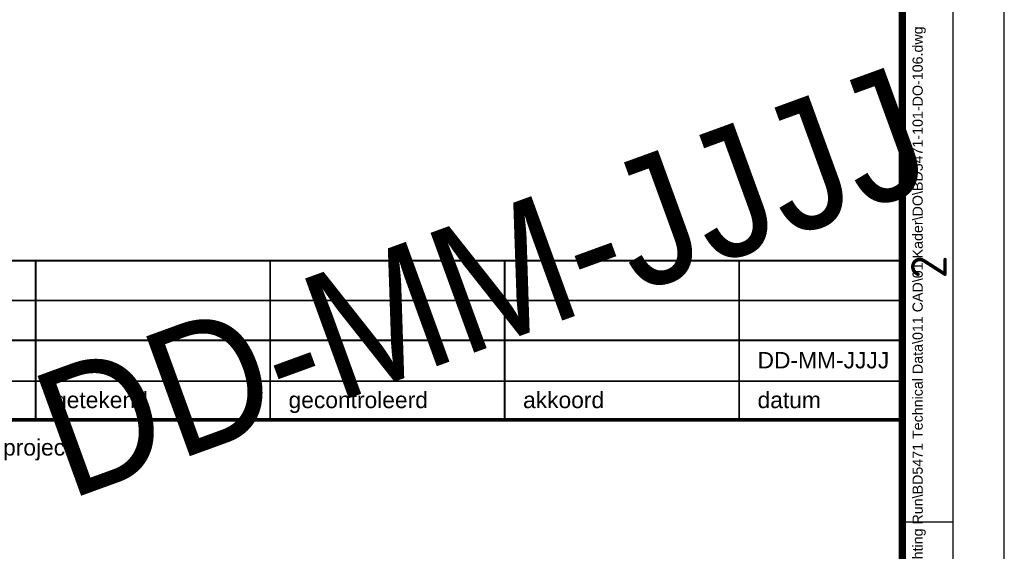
# Paper-space layout 'A3s' of a CAD drawing. Header units: metres. Extents: x 0 to 297, y 0 to 420.
# Tile 12 of 14: x 200 to 297, y 52 to 104. Entities that reach past the tile are written whole.
import ezdxf
from ezdxf.enums import TextEntityAlignment as Align

# ---------------------------------------------------------------- set-up
doc = ezdxf.new("R2010")
doc.units = ezdxf.units.M
for name, color, linetype, lineweight in [('X-XX-AL-TEKENBLAD-KADER-G', 7, 'Continuous', 25), ('X-XX-AL-TEKENBLAD-KADER-ROOSTERVERDELING-G', 7, 'Continuous', 25), ('X-XX-AL-TEKENBLAD-KADER-ROOSTERVERDELING-T35', 7, 'Continuous', 35), ('X-XX-AL-TEKENBLAD_KADER-S', 7, 'Continuous', 25), ('X-XX-AL-TEKENBLAD_TITELBLOK-S', 7, 'Continuous', 25), ('X-XX-AL-TEKENBLAD_WIJZIGINGSBLOK-S', 7, 'Continuous', 25)]:
    doc.layers.add(name, color=color, linetype=linetype, lineweight=lineweight)
doc.styles.add('NLCS-ISO', font='NLCS-ISO.ttf')
doc.styles.add('RHTITLEBLOCK', font='arial.ttf')
doc.styles.add('RHTITLEBLOCK2', font='txt')

# ---------------------------------------------------------------- blocks, each defined once
blk = doc.blocks.new('SAL-TEKENBLAD-A3-SO')
at = {"layer": 'X-XX-AL-TEKENBLAD-KADER-G'}
blk.add_line((-20, -10), (400, -10), dxfattribs=at)
at = {"layer": 'X-XX-AL-TEKENBLAD-KADER-G', "const_width": 0.7}
blk.add_lwpolyline([(0, 0), (390, 0), (390, 277), (0, 277)], close=True, dxfattribs=at)
at = {"layer": 'X-XX-AL-TEKENBLAD-KADER-ROOSTERVERDELING-G'}
for p, q in [((35, 0), (35, -5)), ((-5, -5), (395, -5))]:
    blk.add_line(p, q, dxfattribs=at)
at = {"layer": 'X-XX-AL-TEKENBLAD-KADER-ROOSTERVERDELING-T35', "lineweight": 35, "style": 'NLCS-ISO'}
blk.add_text('2', height=3.5, dxfattribs=at).set_placement((60, -5.4), align=Align.BOTTOM_CENTER)
blk = doc.blocks.new('RHDHV-NL-in bewerking')
at = {"color": 252, "style": 'RHTITLEBLOCK', "width": 0.9}
blk.add_text('in bewerking', height=12.5, rotation=20, dxfattribs=at).set_placement((-170, 5))
blk.add_attdef('DATE', (-81.754, 37.119), '', height=12.5, rotation=20, dxfattribs=at)
blk = doc.blocks.new('*U10')
for points in [[(-180, 3.9, 0.35, 0.35, 0), (-180, 7.8, 0.18, 0.18, 0), (0, 7.8, 0.35, 0.35, 0), (0, 3.9, 0.35, 0.35, 0)], [(-180, 0, 0.35, 0.35, 0), (-180, 3.9, 0.18, 0.18, 0), (0, 3.9, 0.35, 0.35, 0), (0, 0, 0.35, 0.35, 0)]]:
    blk.add_lwpolyline(points, format="xyseb")
at = {"const_width": 0.18}
for points in [[(-85, 7.8), (-85, 3.9)], [(-62, 7.8), (-62, 3.9)], [(-39, 7.8), (-39, 3.9)], [(-16, 7.8), (-16, 3.9)], [(-85, 3.9), (-85, 0)], [(-62, 3.9), (-62, 0)], [(-39, 3.9), (-39, 0)], [(-16, 3.9), (-16, 0)], [(0, 0), (-180, 0)]]:
    blk.add_lwpolyline(points, dxfattribs=at)
at = {"style": 'RHTITLEBLOCK'}
for tag, p in [('WIJZIGINGSOMSCHRIJVING02', (-168.2, 5.05)), ('WIJZIGINGSAUTEUR02', (-83.2, 5.05)), ('WIJZIGINGSCONTOLEUR02', (-60.2, 5.05)), ('WIJZIGINGSAKKOORD02', (-37.2, 5.05)), ('WIJZIGINGSDATUM02', (-14.2, 5.05)), ('WIJZIGINGSOMSCHRIJVING01', (-168.2, 1.15)), ('WIJZIGINGSAUTEUR01', (-83.2, 1.15)), ('WIJZIGINGSCONTOLEUR01', (-60.2, 1.15)), ('WIJZIGINGSAKKOORD01', (-37.2, 1.15)), ('WIJZIGINGSDATUM01', (-14.2, 1.15))]:
    blk.add_attdef(tag, p, '', height=1.6, dxfattribs=at)
blk = doc.blocks.new('*U11')
for points in [[(-180, 45, 0.35, 0.35, 0), (-180, 52.8, 0.18, 0.18, 0), (0, 52.8, 0.35, 0.35, 0), (0, 45, 0, 0, 0)], [(0, 48.8, 0.18, 0.18, 0), (-180, 48.8, 0.18, 0.18, 0)]]:
    blk.add_lwpolyline(points, format="xyseb")
at = {"const_width": 0.18}
for points in [[(-85, 52.875), (-85, 45)], [(-62, 52.875), (-62, 45)], [(-39, 52.875), (-39, 45)], [(-16, 52.875), (-16, 45)]]:
    blk.add_lwpolyline(points, dxfattribs=at)
at = {"const_width": 0.35}
blk.add_lwpolyline([(0, 45), (0, 0), (-180, 0), (-180, 45)], close=True, dxfattribs=at)
at = {"style": 'RHTITLEBLOCK'}
for s, p in [('getekend', (-83.2, 46.15)), ('gecontroleerd', (-60.2, 46.15)), ('akkoord', (-37.2, 46.15)), ('datum', (-14.2, 46.15)), ('project', (-88.2, 41.5))]:
    blk.add_text(s, height=1.6, dxfattribs=at).set_placement(p)
for tag, height, p in [('REVISIE', 1.6, (-175, 50.05)), ('NL_META_BLADNUMMER', 2.5, (-78.5, 2)), ('NL_META_AANTAL_BLADEN', 2.5, (-67.5, 2))]:
    blk.add_attdef(tag, text='', height=height, dxfattribs=at).set_placement(p, align=Align.CENTER)
for tag, p, height in [('WIJZIGINGSOMSCHRIJVING', (-168.2, 50.05), 1.6), ('NL_META_OPSTELLER', (-83.2, 50.05), 1.6), ('GECONTROLEERD', (-60.2, 50.05), 1.6), ('NL_META_AUTORISATOR', (-37.2, 50.05), 1.6), ('NL_META_UITGAVE', (-14.2, 50.05), 1.6), ('CLIENT01', (-176.4, 36.5), 2.5), ('NL_META_PROJECTOMSCHRIJVING', (-86.4, 36.5), 2.5), ('CLIENT02', (-176.4, 32), 2.5), ('NL_META_PROJECTOMSCHRIJVING_02', (-86.4, 32), 2.5), ('NL_META_TEKENINGOMSCHRIJVING', (-176.4, 21.5), 2.5), ('NL_META_TEKENINGOMSCHRIJVING_02', (-176.4, 17), 2.5), ('NL_META_DOCUMENTSTATUS', (-58.4, 13.5), 2.5), ('NL_META_REVISIE', (-17.234, 13.5), 2.5), ('NL_META_TEKENINGOMSCHRIJVING_03', (-176.4, 12.5), 2.5), ('NL_META_TEKENBLADFORMAAT', (-176.4, 2.154), 2.5), ('SCALE', (-148.4, 2.154), 2.5), ('FASE', (-115.4, 2), 2.5)]:
    blk.add_attdef(tag, p, '', height=height, dxfattribs=at)
blk.add_attdef('FILENAME', text='', height=1, rotation=90, dxfattribs=at).set_placement((1.5, 13), align=Align.MIDDLE_LEFT)
at = {"style": 'RHTITLEBLOCK2'}
for tag, p in [('NL_META_EIGENAAR', (-64.5, 14.444)), ('AFDELING', (-64.5, 12.5))]:
    blk.add_attdef(tag, text='', height=1, dxfattribs=at).set_placement(p, align=Align.RIGHT)
at = {"style": 'RHTITLEBLOCK'}
blk.add_attdef('NL_META_ID_NUMMER', text='', height=2.683, dxfattribs=at).set_placement((-58.4, 2), (-3.6, 2), align=Align.ALIGNED)
at = {"layer": 'Defpoints', "style": 'RHTITLEBLOCK', "flags": 2}
for tag, p in [('NL_META_DOCUMENTSOORT', (-168.2, -2.3)), ('NL_META_TAAL', (-121.2, -2.3))]:
    blk.add_attdef(tag, p, '', height=1.8, dxfattribs=at)

psp = doc.layouts.new('A3s')

# ---------------------------------------------------------------- block references
psp.add_blockref('RHDHV-NL-in bewerking', (287, 20)).add_auto_attribs({'DATE': 'DD-MM-JJJJ'})
at = {"layer": 'X-XX-AL-TEKENBLAD_KADER-S', "rotation": 90}
psp.add_blockref('SAL-TEKENBLAD-A3-SO', (287, 20), dxfattribs=at)
at = {"layer": 'X-XX-AL-TEKENBLAD_TITELBLOK-S'}
ref = psp.add_blockref('*U11', (287, 20), dxfattribs=at)
ref.add_attrib('NL_META_UITGAVE', 'DD-MM-JJJJ', (272.8, 70.05), dxfattribs={"layer": '0', "height": 1.6, "style": 'RHTITLEBLOCK'})
ref.add_attrib('FILENAME', 'D:\\Box Sync\\BD5471 Herinrichting Run\\BD5471 Technical Data\\011 CAD\\01 Kader\\DO\\BD5471-101-DO-106.dwg', dxfattribs={"layer": '0', "height": 1, "rotation": 90, "style": 'RHTITLEBLOCK'}).set_placement((288.5, 33), align=Align.MIDDLE_LEFT)
at = {"layer": 'X-XX-AL-TEKENBLAD_WIJZIGINGSBLOK-S'}
psp.add_blockref('*U10', (287, 72.8), dxfattribs=at)

doc.saveas('drawing.dxf')
